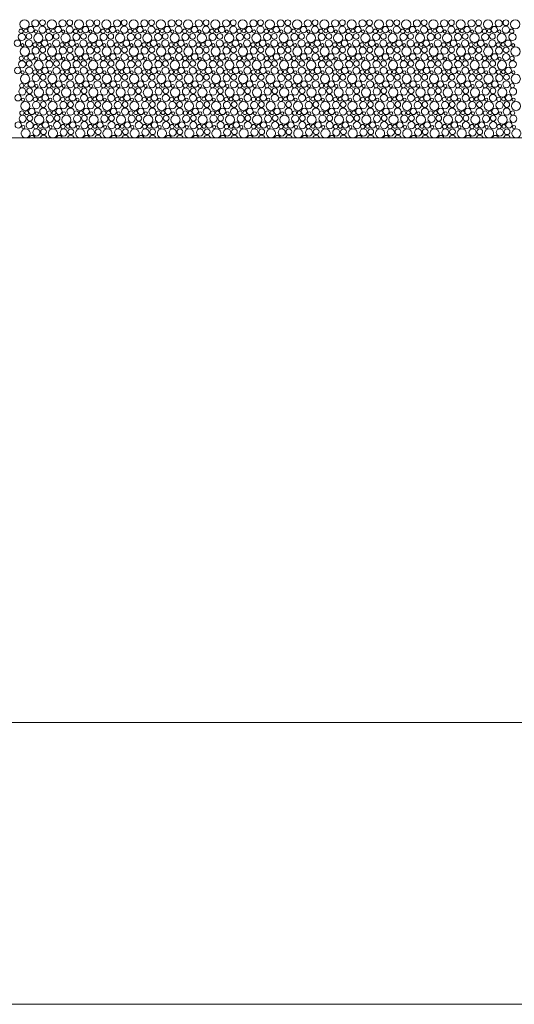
# Model space of a CAD drawing. Header units: millimetres. Extents: x 178516 to 426772, y -178579 to -115871.
# Tile 250 of 256: x 361906 to 365206, y -145708 to -139136. Entities that reach past the tile are written whole.
import ezdxf

# ---------------------------------------------------------------- set-up
doc = ezdxf.new("R2010")
doc.units = ezdxf.units.MM
doc.header["$MEASUREMENT"] = 0
doc.layers.get('0').update_dxf_attribs({"color": 252, "lineweight": 5})
for name, color, linetype, lineweight in [('Nowe_! Tabelka_Nr_pióra__19', 252, 'Continuous', 5), ('Nowe_810-G Ogólne_Nr_pióra__102', 252, 'Continuous', 5), ('Nowe_810-G Ogólne_Nr_pióra__24', 252, 'Continuous', 5), ('Nowe_820-G Rysunki Obrazki_Nr_pióra__7', 252, 'Continuous', 5)]:
    doc.layers.add(name, color=color, linetype=linetype, lineweight=lineweight)

# ---------------------------------------------------------------- blocks, each defined once
blk = doc.blocks.new('podkład 20251118')
at = {"layer": 'Nowe_! Tabelka_Nr_pióra__19', "color": 252, "linetype": 'Continuous', "lineweight": 5}
blk.add_line((339367.4, -145707.7), (381367.4, -145707.7), dxfattribs=at)
at = {"layer": 'Nowe_810-G Ogólne_Nr_pióra__102', "color": 252, "linetype": 'Continuous', "lineweight": 5}
for centre, radius in [((361938.6, -139166.7), 30.6), ((361981.2, -139202.2), 21.3), ((362010.4, -139160.5), 23.9), ((362057.9, -139203.3), 23.7), ((362058.4, -139156.1), 19.2), ((362120.5, -139166.7), 30.6), ((362163, -139202.2), 21.3), ((362192.3, -139160.5), 23.9), ((362239.8, -139203.3), 23.7), ((362240.3, -139156.1), 19.2), ((362302.3, -139166.7), 30.6), ((362344.9, -139202.2), 21.3), ((362374.1, -139160.5), 23.9), ((362421.6, -139203.3), 23.7), ((362422.1, -139156.1), 19.2), ((362484.2, -139166.7), 30.6), ((362526.7, -139202.2), 21.3), ((362556, -139160.5), 23.9), ((362603.5, -139203.3), 23.7), ((362604, -139156.1), 19.2), ((362666.1, -139166.7), 30.6), ((362708.6, -139202.2), 21.3), ((362737.8, -139160.5), 23.9), ((362785.3, -139203.3), 23.7), ((362785.9, -139156.1), 19.2), ((362847.9, -139166.7), 30.6), ((362890.5, -139202.2), 21.3), ((362919.7, -139160.5), 23.9), ((362967.2, -139203.3), 23.7), ((362967.7, -139156.1), 19.2), ((363029.8, -139166.7), 30.6), ((363072.3, -139202.2), 21.3), ((363101.5, -139160.5), 23.9), ((363149, -139203.3), 23.7), ((363149.6, -139156.1), 19.2), ((363211.6, -139166.7), 30.6), ((363254.2, -139202.2), 21.3), ((363283.4, -139160.5), 23.9), ((363330.9, -139203.3), 23.7), ((363331.4, -139156.1), 19.2), ((363393.5, -139166.7), 30.6), ((363436, -139202.2), 21.3), ((363465.2, -139160.5), 23.9), ((363512.8, -139203.3), 23.7), ((363513.3, -139156.1), 19.2), ((363575.3, -139166.7), 30.6), ((363617.9, -139202.2), 21.3), ((363647.1, -139160.5), 23.9), ((363694.6, -139203.3), 23.7), ((363695.1, -139156.1), 19.2), ((363757.2, -139166.7), 30.6), ((363799.7, -139202.2), 21.3), ((363829, -139160.5), 23.9), ((363876.5, -139203.3), 23.7), ((363877, -139156.1), 19.2), ((363939, -139166.7), 30.6), ((363981.6, -139202.2), 21.3), ((364010.8, -139160.5), 23.9), ((364058.3, -139203.3), 23.7), ((364058.8, -139156.1), 19.2), ((364120.9, -139166.7), 30.6), ((364163.4, -139202.2), 21.3), ((364192.7, -139160.5), 23.9), ((364240.2, -139203.3), 23.7), ((364240.7, -139156.1), 19.2), ((364302.7, -139166.7), 30.6), ((364345.3, -139202.2), 21.3), ((364374.5, -139160.5), 23.9), ((364422, -139203.3), 23.7), ((364422.5, -139156.1), 19.2), ((364484.6, -139166.7), 30.6), ((364527.1, -139202.2), 21.3), ((364556.4, -139160.5), 23.9), ((364603.9, -139203.3), 23.7), ((364604.4, -139156.1), 19.2), ((364666.4, -139166.7), 30.6), ((364709, -139202.2), 21.3), ((364738.2, -139160.5), 23.9), ((364785.7, -139203.3), 23.7), ((364786.2, -139156.1), 19.2), ((364848.3, -139166.7), 30.6), ((364890.8, -139202.2), 21.3), ((364920.1, -139160.5), 23.9), ((364967.6, -139203.3), 23.7), ((364968.1, -139156.1), 19.2), ((365030.2, -139166.7), 30.6), ((365072.7, -139202.2), 21.3), ((365101.9, -139160.5), 23.9), ((365149.4, -139203.3), 23.7), ((365149.9, -139156.1), 19.2), ((365212, -139166.7), 30.6), ((361920.4, -139251.5), 23.9), ((361915.6, -139212.8), 14.3), ((361947.5, -139211), 12.5), ((361968.4, -139247.1), 19.2), ((362030.5, -139257.7), 30.6), ((362014.9, -139214.9), 10.3), ((362102.3, -139251.5), 23.9), ((362097.4, -139212.8), 14.3), ((362129.4, -139211), 12.5), ((362150.3, -139247.1), 19.2), ((362212.3, -139257.7), 30.6), ((362196.7, -139214.9), 10.3), ((362284.1, -139251.5), 23.9), ((362279.3, -139212.8), 14.3), ((362311.2, -139211), 12.5), ((362332.1, -139247.1), 19.2), ((362394.2, -139257.7), 30.6), ((362378.6, -139214.9), 10.3), ((362466, -139251.5), 23.9), ((362461.1, -139212.8), 14.3), ((362493.1, -139211), 12.5), ((362514, -139247.1), 19.2), ((362576.1, -139257.7), 30.6), ((362560.4, -139214.9), 10.3), ((362647.8, -139251.5), 23.9), ((362643, -139212.8), 14.3), ((362674.9, -139211), 12.5), ((362695.9, -139247.1), 19.2), ((362757.9, -139257.7), 30.6), ((362742.3, -139214.9), 10.3), ((362829.7, -139251.5), 23.9), ((362824.9, -139212.8), 14.3), ((362856.8, -139211), 12.5), ((362877.7, -139247.1), 19.2), ((362939.8, -139257.7), 30.6), ((362924.1, -139214.9), 10.3), ((363011.5, -139251.5), 23.9), ((363006.7, -139212.8), 14.3), ((363038.6, -139211), 12.5), ((363059.6, -139247.1), 19.2), ((363121.6, -139257.7), 30.6), ((363106, -139214.9), 10.3), ((363193.4, -139251.5), 23.9), ((363188.6, -139212.8), 14.3), ((363220.5, -139211), 12.5), ((363241.4, -139247.1), 19.2), ((363303.5, -139257.7), 30.6), ((363287.9, -139214.9), 10.3), ((363375.2, -139251.5), 23.9), ((363370.4, -139212.8), 14.3), ((363402.3, -139211), 12.5), ((363423.3, -139247.1), 19.2), ((363485.3, -139257.7), 30.6), ((363469.7, -139214.9), 10.3), ((363557.1, -139251.5), 23.9), ((363552.3, -139212.8), 14.3), ((363584.2, -139211), 12.5), ((363605.1, -139247.1), 19.2), ((363667.2, -139257.7), 30.6), ((363651.6, -139214.9), 10.3), ((363739, -139251.5), 23.9), ((363734.1, -139212.8), 14.3), ((363766, -139211), 12.5), ((363787, -139247.1), 19.2), ((363849, -139257.7), 30.6), ((363833.4, -139214.9), 10.3), ((363920.8, -139251.5), 23.9), ((363916, -139212.8), 14.3), ((363947.9, -139211), 12.5), ((363968.8, -139247.1), 19.2), ((364030.9, -139257.7), 30.6), ((364015.3, -139214.9), 10.3), ((364102.7, -139251.5), 23.9), ((364097.8, -139212.8), 14.3), ((364129.7, -139211), 12.5), ((364150.7, -139247.1), 19.2), ((364212.7, -139257.7), 30.6), ((364197.1, -139214.9), 10.3), ((364284.5, -139251.5), 23.9), ((364279.7, -139212.8), 14.3), ((364311.6, -139211), 12.5), ((364332.5, -139247.1), 19.2), ((364394.6, -139257.7), 30.6), ((364379, -139214.9), 10.3), ((364466.4, -139251.5), 23.9), ((364461.5, -139212.8), 14.3), ((364493.5, -139211), 12.5), ((364514.4, -139247.1), 19.2), ((364576.4, -139257.7), 30.6), ((364560.8, -139214.9), 10.3), ((364648.2, -139251.5), 23.9), ((364643.4, -139212.8), 14.3), ((364675.3, -139211), 12.5), ((364696.2, -139247.1), 19.2), ((364758.3, -139257.7), 30.6), ((364742.7, -139214.9), 10.3), ((364830.1, -139251.5), 23.9), ((364825.2, -139212.8), 14.3), ((364857.2, -139211), 12.5), ((364878.1, -139247.1), 19.2), ((364940.2, -139257.7), 30.6), ((364924.5, -139214.9), 10.3), ((365011.9, -139251.5), 23.9), ((365007.1, -139212.8), 14.3), ((365039, -139211), 12.5), ((365059.9, -139247.1), 19.2), ((365122, -139257.7), 30.6), ((365106.4, -139214.9), 10.3), ((365193.8, -139251.5), 23.9), ((365189, -139212.8), 14.3), ((361891.2, -139293.2), 21.3), ((361924.9, -139305.9), 10.3), ((361967.9, -139294.3), 23.7), ((362007.4, -139303.8), 14.3), ((362039.4, -139302), 12.5), ((362073, -139293.2), 21.3), ((362106.7, -139305.9), 10.3), ((362149.8, -139294.3), 23.7), ((362189.3, -139303.8), 14.3), ((362221.2, -139302), 12.5), ((362254.9, -139293.2), 21.3), ((362288.6, -139305.9), 10.3), ((362331.6, -139294.3), 23.7), ((362371.1, -139303.8), 14.3), ((362403.1, -139302), 12.5), ((362436.7, -139293.2), 21.3), ((362470.4, -139305.9), 10.3), ((362513.5, -139294.3), 23.7), ((362553, -139303.8), 14.3), ((362584.9, -139302), 12.5), ((362618.6, -139293.2), 21.3), ((362652.3, -139305.9), 10.3), ((362695.3, -139294.3), 23.7), ((362734.9, -139303.8), 14.3), ((362766.8, -139302), 12.5), ((362800.5, -139293.2), 21.3), ((362834.1, -139305.9), 10.3), ((362877.2, -139294.3), 23.7), ((362916.7, -139303.8), 14.3), ((362948.6, -139302), 12.5), ((362982.3, -139293.2), 21.3), ((363016, -139305.9), 10.3), ((363059, -139294.3), 23.7), ((363098.6, -139303.8), 14.3), ((363130.5, -139302), 12.5), ((363164.2, -139293.2), 21.3), ((363197.9, -139305.9), 10.3), ((363240.9, -139294.3), 23.7), ((363280.4, -139303.8), 14.3), ((363312.3, -139302), 12.5), ((363346, -139293.2), 21.3), ((363379.7, -139305.9), 10.3), ((363422.8, -139294.3), 23.7), ((363462.3, -139303.8), 14.3), ((363494.2, -139302), 12.5), ((363527.9, -139293.2), 21.3), ((363561.6, -139305.9), 10.3), ((363604.6, -139294.3), 23.7), ((363644.1, -139303.8), 14.3), ((363676, -139302), 12.5), ((363709.7, -139293.2), 21.3), ((363743.4, -139305.9), 10.3), ((363786.5, -139294.3), 23.7), ((363826, -139303.8), 14.3), ((363857.9, -139302), 12.5), ((363891.6, -139293.2), 21.3), ((363925.3, -139305.9), 10.3), ((363968.3, -139294.3), 23.7), ((364007.8, -139303.8), 14.3), ((364039.7, -139302), 12.5), ((364073.4, -139293.2), 21.3), ((364107.1, -139305.9), 10.3), ((364150.2, -139294.3), 23.7), ((364189.7, -139303.8), 14.3), ((364221.6, -139302), 12.5), ((364255.3, -139293.2), 21.3), ((364289, -139305.9), 10.3), ((364332, -139294.3), 23.7), ((364371.5, -139303.8), 14.3), ((364403.5, -139302), 12.5), ((364437.1, -139293.2), 21.3), ((364470.8, -139305.9), 10.3), ((364513.9, -139294.3), 23.7), ((364553.4, -139303.8), 14.3), ((364585.3, -139302), 12.5), ((364619, -139293.2), 21.3), ((364652.7, -139305.9), 10.3), ((364695.7, -139294.3), 23.7), ((364735.2, -139303.8), 14.3), ((364767.2, -139302), 12.5), ((364800.8, -139293.2), 21.3), ((364834.5, -139305.9), 10.3), ((364877.6, -139294.3), 23.7), ((364917.1, -139303.8), 14.3), ((364949, -139302), 12.5), ((364982.7, -139293.2), 21.3), ((365016.4, -139305.9), 10.3), ((365059.4, -139294.3), 23.7), ((365099, -139303.8), 14.3), ((365130.9, -139302), 12.5), ((365164.6, -139293.2), 21.3), ((365198.2, -139305.9), 10.3), ((361917.4, -139394.8), 14.3), ((361940.5, -139348.7), 30.6), ((361949.4, -139393), 12.5), ((361983, -139384.2), 21.3), ((362012.3, -139342.5), 23.9), ((362059.8, -139385.2), 23.7), ((362060.3, -139338.1), 19.2), ((362099.3, -139394.8), 14.3), ((362122.3, -139348.7), 30.6), ((362131.2, -139393), 12.5), ((362164.9, -139384.2), 21.3), ((362194.1, -139342.5), 23.9), ((362241.6, -139385.2), 23.7), ((362242.1, -139338.1), 19.2), ((362281.1, -139394.8), 14.3), ((362304.2, -139348.7), 30.6), ((362313.1, -139393), 12.5), ((362346.7, -139384.2), 21.3), ((362376, -139342.5), 23.9), ((362423.5, -139385.2), 23.7), ((362424, -139338.1), 19.2), ((362463, -139394.8), 14.3), ((362486.1, -139348.7), 30.6), ((362494.9, -139393), 12.5), ((362528.6, -139384.2), 21.3), ((362557.8, -139342.5), 23.9), ((362605.3, -139385.2), 23.7), ((362605.9, -139338.1), 19.2), ((362644.9, -139394.8), 14.3), ((362667.9, -139348.7), 30.6), ((362676.8, -139393), 12.5), ((362710.5, -139384.2), 21.3), ((362739.7, -139342.5), 23.9), ((362787.2, -139385.2), 23.7), ((362787.7, -139338.1), 19.2), ((362826.7, -139394.8), 14.3), ((362849.8, -139348.7), 30.6), ((362858.6, -139393), 12.5), ((362892.3, -139384.2), 21.3), ((362921.5, -139342.5), 23.9), ((362969, -139385.2), 23.7), ((362969.6, -139338.1), 19.2), ((363008.6, -139394.8), 14.3), ((363031.6, -139348.7), 30.6), ((363040.5, -139393), 12.5), ((363074.2, -139384.2), 21.3), ((363103.4, -139342.5), 23.9), ((363150.9, -139385.2), 23.7), ((363151.4, -139338.1), 19.2), ((363190.4, -139394.8), 14.3), ((363213.5, -139348.7), 30.6), ((363222.3, -139393), 12.5), ((363256, -139384.2), 21.3), ((363285.2, -139342.5), 23.9), ((363332.8, -139385.2), 23.7), ((363333.3, -139338.1), 19.2), ((363372.3, -139394.8), 14.3), ((363395.3, -139348.7), 30.6), ((363404.2, -139393), 12.5), ((363437.9, -139384.2), 21.3), ((363467.1, -139342.5), 23.9), ((363514.6, -139385.2), 23.7), ((363515.1, -139338.1), 19.2), ((363554.1, -139394.8), 14.3), ((363577.2, -139348.7), 30.6), ((363586, -139393), 12.5), ((363619.7, -139384.2), 21.3), ((363649, -139342.5), 23.9), ((363696.5, -139385.2), 23.7), ((363697, -139338.1), 19.2), ((363736, -139394.8), 14.3), ((363759, -139348.7), 30.6), ((363767.9, -139393), 12.5), ((363801.6, -139384.2), 21.3), ((363830.8, -139342.5), 23.9), ((363878.3, -139385.2), 23.7), ((363878.8, -139338.1), 19.2), ((363917.8, -139394.8), 14.3), ((363940.9, -139348.7), 30.6), ((363949.7, -139393), 12.5), ((363983.4, -139384.2), 21.3), ((364012.7, -139342.5), 23.9), ((364060.2, -139385.2), 23.7), ((364060.7, -139338.1), 19.2), ((364099.7, -139394.8), 14.3), ((364122.7, -139348.7), 30.6), ((364131.6, -139393), 12.5), ((364165.3, -139384.2), 21.3), ((364194.5, -139342.5), 23.9), ((364242, -139385.2), 23.7), ((364242.5, -139338.1), 19.2), ((364281.5, -139394.8), 14.3), ((364304.6, -139348.7), 30.6), ((364313.5, -139393), 12.5), ((364347.1, -139384.2), 21.3), ((364376.4, -139342.5), 23.9), ((364423.9, -139385.2), 23.7), ((364424.4, -139338.1), 19.2), ((364463.4, -139394.8), 14.3), ((364486.4, -139348.7), 30.6), ((364495.3, -139393), 12.5), ((364529, -139384.2), 21.3), ((364558.2, -139342.5), 23.9), ((364605.7, -139385.2), 23.7), ((364606.2, -139338.1), 19.2), ((364645.2, -139394.8), 14.3), ((364668.3, -139348.7), 30.6), ((364677.2, -139393), 12.5), ((364710.8, -139384.2), 21.3), ((364740.1, -139342.5), 23.9), ((364787.6, -139385.2), 23.7), ((364788.1, -139338.1), 19.2), ((364827.1, -139394.8), 14.3), ((364850.2, -139348.7), 30.6), ((364859, -139393), 12.5), ((364892.7, -139384.2), 21.3), ((364921.9, -139342.5), 23.9), ((364969.4, -139385.2), 23.7), ((364969.9, -139338.1), 19.2), ((365009, -139394.8), 14.3), ((365032, -139348.7), 30.6), ((365040.9, -139393), 12.5), ((365074.6, -139384.2), 21.3), ((365103.8, -139342.5), 23.9), ((365151.3, -139385.2), 23.7), ((365151.8, -139338.1), 19.2), ((365190.8, -139394.8), 14.3), ((365213.9, -139348.7), 30.6), ((361922.3, -139433.5), 23.9), ((361970.3, -139429.1), 19.2), ((362032.3, -139439.7), 30.6), ((362016.7, -139396.9), 10.3), ((362104.1, -139433.5), 23.9), ((362152.1, -139429.1), 19.2), ((362214.2, -139439.7), 30.6), ((362198.6, -139396.9), 10.3), ((362286, -139433.5), 23.9), ((362334, -139429.1), 19.2), ((362396.1, -139439.7), 30.6), ((362380.4, -139396.9), 10.3), ((362467.8, -139433.5), 23.9), ((362515.9, -139429.1), 19.2), ((362577.9, -139439.7), 30.6), ((362562.3, -139396.9), 10.3), ((362649.7, -139433.5), 23.9), ((362697.7, -139429.1), 19.2), ((362759.8, -139439.7), 30.6), ((362744.1, -139396.9), 10.3), ((362831.5, -139433.5), 23.9), ((362879.6, -139429.1), 19.2), ((362941.6, -139439.7), 30.6), ((362926, -139396.9), 10.3), ((363013.4, -139433.5), 23.9), ((363061.4, -139429.1), 19.2), ((363123.5, -139439.7), 30.6), ((363107.9, -139396.9), 10.3), ((363195.2, -139433.5), 23.9), ((363243.3, -139429.1), 19.2), ((363305.3, -139439.7), 30.6), ((363289.7, -139396.9), 10.3), ((363377.1, -139433.5), 23.9), ((363425.1, -139429.1), 19.2), ((363487.2, -139439.7), 30.6), ((363471.6, -139396.9), 10.3), ((363559, -139433.5), 23.9), ((363607, -139429.1), 19.2), ((363669, -139439.7), 30.6), ((363653.4, -139396.9), 10.3), ((363740.8, -139433.5), 23.9), ((363788.8, -139429.1), 19.2), ((363850.9, -139439.7), 30.6), ((363835.3, -139396.9), 10.3), ((363922.7, -139433.5), 23.9), ((363970.7, -139429.1), 19.2), ((364032.7, -139439.7), 30.6), ((364017.1, -139396.9), 10.3), ((364104.5, -139433.5), 23.9), ((364152.5, -139429.1), 19.2), ((364214.6, -139439.7), 30.6), ((364199, -139396.9), 10.3), ((364286.4, -139433.5), 23.9), ((364334.4, -139429.1), 19.2), ((364396.4, -139439.7), 30.6), ((364380.8, -139396.9), 10.3), ((364468.2, -139433.5), 23.9), ((364516.2, -139429.1), 19.2), ((364578.3, -139439.7), 30.6), ((364562.7, -139396.9), 10.3), ((364650.1, -139433.5), 23.9), ((364698.1, -139429.1), 19.2), ((364760.2, -139439.7), 30.6), ((364744.5, -139396.9), 10.3), ((364831.9, -139433.5), 23.9), ((364879.9, -139429.1), 19.2), ((364942, -139439.7), 30.6), ((364926.4, -139396.9), 10.3), ((365013.8, -139433.5), 23.9), ((365061.8, -139429.1), 19.2), ((365123.9, -139439.7), 30.6), ((365108.2, -139396.9), 10.3), ((365195.6, -139433.5), 23.9), ((361893, -139475.2), 21.3), ((361942.3, -139530.7), 30.6), ((361926.7, -139487.9), 10.3), ((361969.8, -139476.2), 23.7), ((362014.1, -139524.5), 23.9), ((362009.3, -139485.8), 14.3), ((362041.2, -139484), 12.5), ((362062.1, -139520.1), 19.2), ((362074.9, -139475.2), 21.3), ((362124.2, -139530.7), 30.6), ((362108.6, -139487.9), 10.3), ((362151.6, -139476.2), 23.7), ((362196, -139524.5), 23.9), ((362191.1, -139485.8), 14.3), ((362223.1, -139484), 12.5), ((362244, -139520.1), 19.2), ((362256.7, -139475.2), 21.3), ((362306.1, -139530.7), 30.6), ((362290.4, -139487.9), 10.3), ((362333.5, -139476.2), 23.7), ((362377.8, -139524.5), 23.9), ((362373, -139485.8), 14.3), ((362404.9, -139484), 12.5), ((362425.9, -139520.1), 19.2), ((362438.6, -139475.2), 21.3), ((362487.9, -139530.7), 30.6), ((362472.3, -139487.9), 10.3), ((362515.3, -139476.2), 23.7), ((362559.7, -139524.5), 23.9), ((362554.9, -139485.8), 14.3), ((362586.8, -139484), 12.5), ((362607.7, -139520.1), 19.2), ((362620.5, -139475.2), 21.3), ((362669.8, -139530.7), 30.6), ((362654.1, -139487.9), 10.3), ((362697.2, -139476.2), 23.7), ((362741.5, -139524.5), 23.9), ((362736.7, -139485.8), 14.3), ((362768.6, -139484), 12.5), ((362789.6, -139520.1), 19.2), ((362802.3, -139475.2), 21.3), ((362851.6, -139530.7), 30.6), ((362836, -139487.9), 10.3), ((362879, -139476.2), 23.7), ((362923.4, -139524.5), 23.9), ((362918.6, -139485.8), 14.3), ((362950.5, -139484), 12.5), ((362971.4, -139520.1), 19.2), ((362984.2, -139475.2), 21.3), ((363033.5, -139530.7), 30.6), ((363017.9, -139487.9), 10.3), ((363060.9, -139476.2), 23.7), ((363105.2, -139524.5), 23.9), ((363100.4, -139485.8), 14.3), ((363132.3, -139484), 12.5), ((363153.3, -139520.1), 19.2), ((363166, -139475.2), 21.3), ((363215.3, -139530.7), 30.6), ((363199.7, -139487.9), 10.3), ((363242.8, -139476.2), 23.7), ((363287.1, -139524.5), 23.9), ((363282.3, -139485.8), 14.3), ((363314.2, -139484), 12.5), ((363335.1, -139520.1), 19.2), ((363347.9, -139475.2), 21.3), ((363397.2, -139530.7), 30.6), ((363381.6, -139487.9), 10.3), ((363424.6, -139476.2), 23.7), ((363469, -139524.5), 23.9), ((363464.1, -139485.8), 14.3), ((363496, -139484), 12.5), ((363517, -139520.1), 19.2), ((363529.7, -139475.2), 21.3), ((363579, -139530.7), 30.6), ((363563.4, -139487.9), 10.3), ((363606.5, -139476.2), 23.7), ((363650.8, -139524.5), 23.9), ((363646, -139485.8), 14.3), ((363677.9, -139484), 12.5), ((363698.8, -139520.1), 19.2), ((363711.6, -139475.2), 21.3), ((363760.9, -139530.7), 30.6), ((363745.3, -139487.9), 10.3), ((363788.3, -139476.2), 23.7), ((363832.7, -139524.5), 23.9), ((363827.8, -139485.8), 14.3), ((363859.7, -139484), 12.5), ((363880.7, -139520.1), 19.2), ((363893.4, -139475.2), 21.3), ((363942.7, -139530.7), 30.6), ((363927.1, -139487.9), 10.3), ((363970.2, -139476.2), 23.7), ((364014.5, -139524.5), 23.9), ((364009.7, -139485.8), 14.3), ((364041.6, -139484), 12.5), ((364062.5, -139520.1), 19.2), ((364075.3, -139475.2), 21.3), ((364124.6, -139530.7), 30.6), ((364109, -139487.9), 10.3), ((364152, -139476.2), 23.7), ((364196.4, -139524.5), 23.9), ((364191.5, -139485.8), 14.3), ((364223.5, -139484), 12.5), ((364244.4, -139520.1), 19.2), ((364257.1, -139475.2), 21.3), ((364306.4, -139530.7), 30.6), ((364290.8, -139487.9), 10.3), ((364333.9, -139476.2), 23.7), ((364378.2, -139524.5), 23.9), ((364373.4, -139485.8), 14.3), ((364405.3, -139484), 12.5), ((364426.2, -139520.1), 19.2), ((364439, -139475.2), 21.3), ((364488.3, -139530.7), 30.6), ((364472.7, -139487.9), 10.3), ((364515.7, -139476.2), 23.7), ((364560.1, -139524.5), 23.9), ((364555.2, -139485.8), 14.3), ((364587.2, -139484), 12.5), ((364608.1, -139520.1), 19.2), ((364620.8, -139475.2), 21.3), ((364670.2, -139530.7), 30.6), ((364654.5, -139487.9), 10.3), ((364697.6, -139476.2), 23.7), ((364741.9, -139524.5), 23.9), ((364737.1, -139485.8), 14.3), ((364769, -139484), 12.5), ((364789.9, -139520.1), 19.2), ((364802.7, -139475.2), 21.3), ((364852, -139530.7), 30.6), ((364836.4, -139487.9), 10.3), ((364879.4, -139476.2), 23.7), ((364923.8, -139524.5), 23.9), ((364919, -139485.8), 14.3), ((364950.9, -139484), 12.5), ((364971.8, -139520.1), 19.2), ((364984.6, -139475.2), 21.3), ((365033.9, -139530.7), 30.6), ((365018.2, -139487.9), 10.3), ((365061.3, -139476.2), 23.7), ((365105.6, -139524.5), 23.9), ((365100.8, -139485.8), 14.3), ((365132.7, -139484), 12.5), ((365153.7, -139520.1), 19.2), ((365166.4, -139475.2), 21.3), ((365215.7, -139530.7), 30.6), ((365200.1, -139487.9), 10.3), ((361919.3, -139576.8), 14.3), ((361951.2, -139575), 12.5), ((361984.9, -139566.2), 21.3), ((362018.6, -139578.9), 10.3), ((362061.6, -139567.2), 23.7), ((362101.1, -139576.8), 14.3), ((362133.1, -139575), 12.5), ((362166.7, -139566.2), 21.3), ((362200.4, -139578.9), 10.3), ((362243.5, -139567.2), 23.7), ((362283, -139576.8), 14.3), ((362314.9, -139575), 12.5), ((362348.6, -139566.2), 21.3), ((362382.3, -139578.9), 10.3), ((362425.3, -139567.2), 23.7), ((362464.9, -139576.8), 14.3), ((362496.8, -139575), 12.5), ((362530.5, -139566.2), 21.3), ((362564.1, -139578.9), 10.3), ((362607.2, -139567.2), 23.7), ((362646.7, -139576.8), 14.3), ((362678.6, -139575), 12.5), ((362712.3, -139566.2), 21.3), ((362746, -139578.9), 10.3), ((362789, -139567.2), 23.7), ((362828.6, -139576.8), 14.3), ((362860.5, -139575), 12.5), ((362894.2, -139566.2), 21.3), ((362927.9, -139578.9), 10.3), ((362970.9, -139567.2), 23.7), ((363010.4, -139576.8), 14.3), ((363042.3, -139575), 12.5), ((363076, -139566.2), 21.3), ((363109.7, -139578.9), 10.3), ((363152.8, -139567.2), 23.7), ((363192.3, -139576.8), 14.3), ((363224.2, -139575), 12.5), ((363257.9, -139566.2), 21.3), ((363291.6, -139578.9), 10.3), ((363334.6, -139567.2), 23.7), ((363374.1, -139576.8), 14.3), ((363406, -139575), 12.5), ((363439.7, -139566.2), 21.3), ((363473.4, -139578.9), 10.3), ((363516.5, -139567.2), 23.7), ((363556, -139576.8), 14.3), ((363587.9, -139575), 12.5), ((363621.6, -139566.2), 21.3), ((363655.3, -139578.9), 10.3), ((363698.3, -139567.2), 23.7), ((363737.8, -139576.8), 14.3), ((363769.7, -139575), 12.5), ((363803.4, -139566.2), 21.3), ((363837.1, -139578.9), 10.3), ((363880.2, -139567.2), 23.7), ((363919.7, -139576.8), 14.3), ((363951.6, -139575), 12.5), ((363985.3, -139566.2), 21.3), ((364019, -139578.9), 10.3), ((364062, -139567.2), 23.7), ((364101.5, -139576.8), 14.3), ((364133.5, -139575), 12.5), ((364167.1, -139566.2), 21.3), ((364200.8, -139578.9), 10.3), ((364243.9, -139567.2), 23.7), ((364283.4, -139576.8), 14.3), ((364315.3, -139575), 12.5), ((364349, -139566.2), 21.3), ((364382.7, -139578.9), 10.3), ((364425.7, -139567.2), 23.7), ((364465.2, -139576.8), 14.3), ((364497.2, -139575), 12.5), ((364530.8, -139566.2), 21.3), ((364564.5, -139578.9), 10.3), ((364607.6, -139567.2), 23.7), ((364647.1, -139576.8), 14.3), ((364679, -139575), 12.5), ((364712.7, -139566.2), 21.3), ((364746.4, -139578.9), 10.3), ((364789.4, -139567.2), 23.7), ((364829, -139576.8), 14.3), ((364860.9, -139575), 12.5), ((364894.6, -139566.2), 21.3), ((364928.2, -139578.9), 10.3), ((364971.3, -139567.2), 23.7), ((365010.8, -139576.8), 14.3), ((365042.7, -139575), 12.5), ((365076.4, -139566.2), 21.3), ((365110.1, -139578.9), 10.3), ((365153.1, -139567.2), 23.7), ((365192.7, -139576.8), 14.3), ((361894.9, -139657.2), 21.3), ((361924.1, -139615.5), 23.9), ((361971.6, -139658.2), 23.7), ((361972.1, -139611.1), 19.2), ((362034.2, -139621.7), 30.6), ((362076.7, -139657.2), 21.3), ((362106, -139615.5), 23.9), ((362153.5, -139658.2), 23.7), ((362154, -139611.1), 19.2), ((362216.1, -139621.7), 30.6), ((362258.6, -139657.2), 21.3), ((362287.8, -139615.5), 23.9), ((362335.3, -139658.2), 23.7), ((362335.9, -139611.1), 19.2), ((362397.9, -139621.7), 30.6), ((362440.5, -139657.2), 21.3), ((362469.7, -139615.5), 23.9), ((362517.2, -139658.2), 23.7), ((362517.7, -139611.1), 19.2), ((362579.8, -139621.7), 30.6), ((362622.3, -139657.2), 21.3), ((362651.5, -139615.5), 23.9), ((362699, -139658.2), 23.7), ((362699.6, -139611.1), 19.2), ((362761.6, -139621.7), 30.6), ((362804.2, -139657.2), 21.3), ((362833.4, -139615.5), 23.9), ((362880.9, -139658.2), 23.7), ((362881.4, -139611.1), 19.2), ((362943.5, -139621.7), 30.6), ((362986, -139657.2), 21.3), ((363015.2, -139615.5), 23.9), ((363062.8, -139658.2), 23.7), ((363063.3, -139611.1), 19.2), ((363125.3, -139621.7), 30.6), ((363167.9, -139657.2), 21.3), ((363197.1, -139615.5), 23.9), ((363244.6, -139658.2), 23.7), ((363245.1, -139611.1), 19.2), ((363307.2, -139621.7), 30.6), ((363349.7, -139657.2), 21.3), ((363379, -139615.5), 23.9), ((363426.5, -139658.2), 23.7), ((363427, -139611.1), 19.2), ((363489, -139621.7), 30.6), ((363531.6, -139657.2), 21.3), ((363560.8, -139615.5), 23.9), ((363608.3, -139658.2), 23.7), ((363608.8, -139611.1), 19.2), ((363670.9, -139621.7), 30.6), ((363713.4, -139657.2), 21.3), ((363742.7, -139615.5), 23.9), ((363790.2, -139658.2), 23.7), ((363790.7, -139611.1), 19.2), ((363852.7, -139621.7), 30.6), ((363895.3, -139657.2), 21.3), ((363924.5, -139615.5), 23.9), ((363972, -139658.2), 23.7), ((363972.5, -139611.1), 19.2), ((364034.6, -139621.7), 30.6), ((364077.1, -139657.2), 21.3), ((364106.4, -139615.5), 23.9), ((364153.9, -139658.2), 23.7), ((364154.4, -139611.1), 19.2), ((364216.4, -139621.7), 30.6), ((364259, -139657.2), 21.3), ((364288.2, -139615.5), 23.9), ((364335.7, -139658.2), 23.7), ((364336.2, -139611.1), 19.2), ((364398.3, -139621.7), 30.6), ((364440.8, -139657.2), 21.3), ((364470.1, -139615.5), 23.9), ((364517.6, -139658.2), 23.7), ((364518.1, -139611.1), 19.2), ((364580.2, -139621.7), 30.6), ((364622.7, -139657.2), 21.3), ((364651.9, -139615.5), 23.9), ((364699.4, -139658.2), 23.7), ((364699.9, -139611.1), 19.2), ((364762, -139621.7), 30.6), ((364804.6, -139657.2), 21.3), ((364833.8, -139615.5), 23.9), ((364881.3, -139658.2), 23.7), ((364881.8, -139611.1), 19.2), ((364943.9, -139621.7), 30.6), ((364986.4, -139657.2), 21.3), ((365015.6, -139615.5), 23.9), ((365063.1, -139658.2), 23.7), ((365063.7, -139611.1), 19.2), ((365125.7, -139621.7), 30.6), ((365168.3, -139657.2), 21.3), ((365197.5, -139615.5), 23.9), ((361944.2, -139712.7), 30.6), ((361928.6, -139669.9), 10.3), ((362016, -139706.5), 23.9), ((362011.1, -139667.8), 14.3), ((362043.1, -139666), 12.5), ((362064, -139702.1), 19.2), ((362126.1, -139712.7), 30.6), ((362110.4, -139669.9), 10.3), ((362197.8, -139706.5), 23.9), ((362193, -139667.8), 14.3), ((362224.9, -139666), 12.5), ((362245.9, -139702.1), 19.2), ((362307.9, -139712.7), 30.6), ((362292.3, -139669.9), 10.3), ((362379.7, -139706.5), 23.9), ((362374.9, -139667.8), 14.3), ((362406.8, -139666), 12.5), ((362427.7, -139702.1), 19.2), ((362489.8, -139712.7), 30.6), ((362474.1, -139669.9), 10.3), ((362561.5, -139706.5), 23.9), ((362556.7, -139667.8), 14.3), ((362588.6, -139666), 12.5), ((362609.6, -139702.1), 19.2), ((362671.6, -139712.7), 30.6), ((362656, -139669.9), 10.3), ((362743.4, -139706.5), 23.9), ((362738.6, -139667.8), 14.3), ((362770.5, -139666), 12.5), ((362791.4, -139702.1), 19.2), ((362853.5, -139712.7), 30.6), ((362837.9, -139669.9), 10.3), ((362925.2, -139706.5), 23.9), ((362920.4, -139667.8), 14.3), ((362952.3, -139666), 12.5), ((362973.3, -139702.1), 19.2), ((363035.3, -139712.7), 30.6), ((363019.7, -139669.9), 10.3), ((363107.1, -139706.5), 23.9), ((363102.3, -139667.8), 14.3), ((363134.2, -139666), 12.5), ((363155.1, -139702.1), 19.2), ((363217.2, -139712.7), 30.6), ((363201.6, -139669.9), 10.3), ((363289, -139706.5), 23.9), ((363284.1, -139667.8), 14.3), ((363316, -139666), 12.5), ((363337, -139702.1), 19.2), ((363399, -139712.7), 30.6), ((363383.4, -139669.9), 10.3), ((363470.8, -139706.5), 23.9), ((363466, -139667.8), 14.3), ((363497.9, -139666), 12.5), ((363518.8, -139702.1), 19.2), ((363580.9, -139712.7), 30.6), ((363565.3, -139669.9), 10.3), ((363652.7, -139706.5), 23.9), ((363647.8, -139667.8), 14.3), ((363679.7, -139666), 12.5), ((363700.7, -139702.1), 19.2), ((363762.7, -139712.7), 30.6), ((363747.1, -139669.9), 10.3), ((363834.5, -139706.5), 23.9), ((363829.7, -139667.8), 14.3), ((363861.6, -139666), 12.5), ((363882.5, -139702.1), 19.2), ((363944.6, -139712.7), 30.6), ((363929, -139669.9), 10.3), ((364016.4, -139706.5), 23.9), ((364011.5, -139667.8), 14.3), ((364043.5, -139666), 12.5), ((364064.4, -139702.1), 19.2), ((364126.4, -139712.7), 30.6), ((364110.8, -139669.9), 10.3), ((364198.2, -139706.5), 23.9), ((364193.4, -139667.8), 14.3), ((364225.3, -139666), 12.5), ((364246.2, -139702.1), 19.2), ((364308.3, -139712.7), 30.6), ((364292.7, -139669.9), 10.3), ((364380.1, -139706.5), 23.9), ((364375.2, -139667.8), 14.3), ((364407.2, -139666), 12.5), ((364428.1, -139702.1), 19.2), ((364490.2, -139712.7), 30.6), ((364474.5, -139669.9), 10.3), ((364561.9, -139706.5), 23.9), ((364557.1, -139667.8), 14.3), ((364589, -139666), 12.5), ((364609.9, -139702.1), 19.2), ((364672, -139712.7), 30.6), ((364656.4, -139669.9), 10.3), ((364743.8, -139706.5), 23.9), ((364739, -139667.8), 14.3), ((364770.9, -139666), 12.5), ((364791.8, -139702.1), 19.2), ((364853.9, -139712.7), 30.6), ((364838.2, -139669.9), 10.3), ((364925.6, -139706.5), 23.9), ((364920.8, -139667.8), 14.3), ((364952.7, -139666), 12.5), ((364973.7, -139702.1), 19.2), ((365035.7, -139712.7), 30.6), ((365020.1, -139669.9), 10.3), ((365107.5, -139706.5), 23.9), ((365102.7, -139667.8), 14.3), ((365134.6, -139666), 12.5), ((365155.5, -139702.1), 19.2), ((365217.6, -139712.7), 30.6), ((365201.9, -139669.9), 10.3), ((361926, -139797.5), 23.9), ((361921.1, -139758.8), 14.3), ((361953.1, -139757), 12.5), ((361974, -139793.1), 19.2), ((361986.7, -139748.2), 21.3), ((362036.1, -139803.7), 30.6), ((362020.4, -139760.9), 10.3), ((362063.5, -139749.2), 23.7), ((362107.8, -139797.5), 23.9), ((362103, -139758.8), 14.3), ((362134.9, -139757), 12.5), ((362155.9, -139793.1), 19.2), ((362168.6, -139748.2), 21.3), ((362217.9, -139803.7), 30.6), ((362202.3, -139760.9), 10.3), ((362245.3, -139749.2), 23.7), ((362289.7, -139797.5), 23.9), ((362284.9, -139758.8), 14.3), ((362316.8, -139757), 12.5), ((362337.7, -139793.1), 19.2), ((362350.5, -139748.2), 21.3), ((362399.8, -139803.7), 30.6), ((362384.1, -139760.9), 10.3), ((362427.2, -139749.2), 23.7), ((362471.5, -139797.5), 23.9), ((362466.7, -139758.8), 14.3), ((362498.6, -139757), 12.5), ((362519.6, -139793.1), 19.2), ((362532.3, -139748.2), 21.3), ((362581.6, -139803.7), 30.6), ((362566, -139760.9), 10.3), ((362609, -139749.2), 23.7), ((362653.4, -139797.5), 23.9), ((362648.6, -139758.8), 14.3), ((362680.5, -139757), 12.5), ((362701.4, -139793.1), 19.2), ((362714.2, -139748.2), 21.3), ((362763.5, -139803.7), 30.6), ((362747.9, -139760.9), 10.3), ((362790.9, -139749.2), 23.7), ((362835.2, -139797.5), 23.9), ((362830.4, -139758.8), 14.3), ((362862.3, -139757), 12.5), ((362883.3, -139793.1), 19.2), ((362896, -139748.2), 21.3), ((362945.3, -139803.7), 30.6), ((362929.7, -139760.9), 10.3), ((362972.8, -139749.2), 23.7), ((363017.1, -139797.5), 23.9), ((363012.3, -139758.8), 14.3), ((363044.2, -139757), 12.5), ((363065.1, -139793.1), 19.2), ((363077.9, -139748.2), 21.3), ((363127.2, -139803.7), 30.6), ((363111.6, -139760.9), 10.3), ((363154.6, -139749.2), 23.7), ((363199, -139797.5), 23.9), ((363194.1, -139758.8), 14.3), ((363226, -139757), 12.5), ((363247, -139793.1), 19.2), ((363259.7, -139748.2), 21.3), ((363309, -139803.7), 30.6), ((363293.4, -139760.9), 10.3), ((363336.5, -139749.2), 23.7), ((363380.8, -139797.5), 23.9), ((363376, -139758.8), 14.3), ((363407.9, -139757), 12.5), ((363428.8, -139793.1), 19.2), ((363441.6, -139748.2), 21.3), ((363490.9, -139803.7), 30.6), ((363475.3, -139760.9), 10.3), ((363518.3, -139749.2), 23.7), ((363562.7, -139797.5), 23.9), ((363557.8, -139758.8), 14.3), ((363589.7, -139757), 12.5), ((363610.7, -139793.1), 19.2), ((363623.4, -139748.2), 21.3), ((363672.7, -139803.7), 30.6), ((363657.1, -139760.9), 10.3), ((363700.2, -139749.2), 23.7), ((363744.5, -139797.5), 23.9), ((363739.7, -139758.8), 14.3), ((363771.6, -139757), 12.5), ((363792.5, -139793.1), 19.2), ((363805.3, -139748.2), 21.3), ((363854.6, -139803.7), 30.6), ((363839, -139760.9), 10.3), ((363882, -139749.2), 23.7), ((363926.4, -139797.5), 23.9), ((363921.5, -139758.8), 14.3), ((363953.5, -139757), 12.5), ((363974.4, -139793.1), 19.2), ((363987.1, -139748.2), 21.3), ((364036.4, -139803.7), 30.6), ((364020.8, -139760.9), 10.3), ((364063.9, -139749.2), 23.7), ((364108.2, -139797.5), 23.9), ((364103.4, -139758.8), 14.3), ((364135.3, -139757), 12.5), ((364156.2, -139793.1), 19.2), ((364169, -139748.2), 21.3), ((364218.3, -139803.7), 30.6), ((364202.7, -139760.9), 10.3), ((364245.7, -139749.2), 23.7), ((364290.1, -139797.5), 23.9), ((364285.2, -139758.8), 14.3), ((364317.2, -139757), 12.5), ((364338.1, -139793.1), 19.2), ((364350.8, -139748.2), 21.3), ((364400.2, -139803.7), 30.6), ((364384.5, -139760.9), 10.3), ((364427.6, -139749.2), 23.7), ((364471.9, -139797.5), 23.9), ((364467.1, -139758.8), 14.3), ((364499, -139757), 12.5), ((364519.9, -139793.1), 19.2), ((364532.7, -139748.2), 21.3), ((364582, -139803.7), 30.6), ((364566.4, -139760.9), 10.3), ((364609.4, -139749.2), 23.7), ((364653.8, -139797.5), 23.9), ((364649, -139758.8), 14.3), ((364680.9, -139757), 12.5), ((364701.8, -139793.1), 19.2), ((364714.6, -139748.2), 21.3), ((364763.9, -139803.7), 30.6), ((364748.2, -139760.9), 10.3), ((364791.3, -139749.2), 23.7), ((364835.6, -139797.5), 23.9), ((364830.8, -139758.8), 14.3), ((364862.7, -139757), 12.5), ((364883.7, -139793.1), 19.2), ((364896.4, -139748.2), 21.3), ((364945.7, -139803.7), 30.6), ((364930.1, -139760.9), 10.3), ((364973.1, -139749.2), 23.7), ((365017.5, -139797.5), 23.9), ((365012.7, -139758.8), 14.3), ((365044.6, -139757), 12.5), ((365065.5, -139793.1), 19.2), ((365078.3, -139748.2), 21.3), ((365127.6, -139803.7), 30.6), ((365111.9, -139760.9), 10.3), ((365155, -139749.2), 23.7), ((365199.3, -139797.5), 23.9), ((365194.5, -139758.8), 14.3), ((361896.7, -139839.2), 21.3), ((361930.4, -139851.9), 10.3), ((361973.5, -139840.2), 23.7), ((362013, -139849.8), 14.3), ((362044.9, -139848), 12.5), ((362078.6, -139839.2), 21.3), ((362112.3, -139851.9), 10.3), ((362155.3, -139840.2), 23.7), ((362194.9, -139849.8), 14.3), ((362226.8, -139848), 12.5), ((362260.5, -139839.2), 21.3), ((362294.1, -139851.9), 10.3), ((362337.2, -139840.2), 23.7), ((362376.7, -139849.8), 14.3), ((362408.6, -139848), 12.5), ((362442.3, -139839.2), 21.3), ((362476, -139851.9), 10.3), ((362519, -139840.2), 23.7), ((362558.6, -139849.8), 14.3), ((362590.5, -139848), 12.5), ((362624.2, -139839.2), 21.3), ((362657.9, -139851.9), 10.3), ((362700.9, -139840.2), 23.7), ((362740.4, -139849.8), 14.3), ((362772.3, -139848), 12.5), ((362806, -139839.2), 21.3), ((362839.7, -139851.9), 10.3), ((362882.8, -139840.2), 23.7), ((362922.3, -139849.8), 14.3), ((362954.2, -139848), 12.5), ((362987.9, -139839.2), 21.3), ((363021.6, -139851.9), 10.3), ((363064.6, -139840.2), 23.7), ((363104.1, -139849.8), 14.3), ((363136, -139848), 12.5), ((363169.7, -139839.2), 21.3), ((363203.4, -139851.9), 10.3), ((363246.5, -139840.2), 23.7), ((363286, -139849.8), 14.3), ((363317.9, -139848), 12.5), ((363351.6, -139839.2), 21.3), ((363385.3, -139851.9), 10.3), ((363428.3, -139840.2), 23.7), ((363467.8, -139849.8), 14.3), ((363499.7, -139848), 12.5), ((363533.4, -139839.2), 21.3), ((363567.1, -139851.9), 10.3), ((363610.2, -139840.2), 23.7), ((363649.7, -139849.8), 14.3), ((363681.6, -139848), 12.5), ((363715.3, -139839.2), 21.3), ((363749, -139851.9), 10.3), ((363792, -139840.2), 23.7), ((363831.5, -139849.8), 14.3), ((363863.5, -139848), 12.5), ((363897.1, -139839.2), 21.3), ((363930.8, -139851.9), 10.3), ((363973.9, -139840.2), 23.7), ((364013.4, -139849.8), 14.3), ((364045.3, -139848), 12.5), ((364079, -139839.2), 21.3), ((364112.7, -139851.9), 10.3), ((364155.7, -139840.2), 23.7), ((364195.2, -139849.8), 14.3), ((364227.2, -139848), 12.5), ((364260.8, -139839.2), 21.3), ((364294.5, -139851.9), 10.3), ((364337.6, -139840.2), 23.7), ((364377.1, -139849.8), 14.3), ((364409, -139848), 12.5), ((364442.7, -139839.2), 21.3), ((364476.4, -139851.9), 10.3), ((364519.4, -139840.2), 23.7), ((364559, -139849.8), 14.3), ((364590.9, -139848), 12.5), ((364624.6, -139839.2), 21.3), ((364658.2, -139851.9), 10.3), ((364701.3, -139840.2), 23.7), ((364740.8, -139849.8), 14.3), ((364772.7, -139848), 12.5), ((364806.4, -139839.2), 21.3), ((364840.1, -139851.9), 10.3), ((364883.1, -139840.2), 23.7), ((364922.7, -139849.8), 14.3), ((364954.6, -139848), 12.5), ((364988.3, -139839.2), 21.3), ((365021.9, -139851.9), 10.3), ((365065, -139840.2), 23.7), ((365104.5, -139849.8), 14.3), ((365136.4, -139848), 12.5), ((365170.1, -139839.2), 21.3), ((365203.8, -139851.9), 10.3), ((362017.8, -139888.5), 23.9), ((362065.9, -139884.1), 19.2), ((362199.7, -139888.5), 23.9), ((362247.7, -139884.1), 19.2), ((362381.5, -139888.5), 23.9), ((362429.6, -139884.1), 19.2), ((362563.4, -139888.5), 23.9), ((362611.4, -139884.1), 19.2), ((362745.2, -139888.5), 23.9), ((362793.3, -139884.1), 19.2), ((362927.1, -139888.5), 23.9), ((362975.1, -139884.1), 19.2), ((363109, -139888.5), 23.9), ((363157, -139884.1), 19.2), ((363290.8, -139888.5), 23.9), ((363338.8, -139884.1), 19.2), ((363472.7, -139888.5), 23.9), ((363520.7, -139884.1), 19.2), ((363654.5, -139888.5), 23.9), ((363702.5, -139884.1), 19.2), ((363836.4, -139888.5), 23.9), ((363884.4, -139884.1), 19.2), ((364018.2, -139888.5), 23.9), ((364066.2, -139884.1), 19.2), ((364200.1, -139888.5), 23.9), ((364248.1, -139884.1), 19.2), ((364381.9, -139888.5), 23.9), ((364429.9, -139884.1), 19.2), ((364563.8, -139888.5), 23.9), ((364611.8, -139884.1), 19.2), ((364745.6, -139888.5), 23.9), ((364793.7, -139884.1), 19.2), ((364927.5, -139888.5), 23.9), ((364975.5, -139884.1), 19.2), ((365109.3, -139888.5), 23.9), ((365157.4, -139884.1), 19.2)]:
    blk.add_circle(centre, radius, dxfattribs=at)
for centre, radius, start, end in [((361946.1, -139894.7), 30.6, 289.73002, 250.26998), ((362065.3, -139931.2), 23.7, 19.08379, 160.91621), ((362127.9, -139894.7), 30.6, 289.73002, 250.26998), ((362247.2, -139931.2), 23.7, 19.08379, 160.91621), ((362309.8, -139894.7), 30.6, 289.73002, 250.26998), ((362429, -139931.2), 23.7, 19.08379, 160.91621), ((362491.6, -139894.7), 30.6, 289.73002, 250.26998), ((362610.9, -139931.2), 23.7, 19.08379, 160.91621), ((362673.5, -139894.7), 30.6, 289.73002, 250.26998), ((362792.8, -139931.2), 23.7, 19.08379, 160.91621), ((362855.3, -139894.7), 30.6, 289.73002, 250.26998), ((362974.6, -139931.2), 23.7, 19.08379, 160.91621), ((363037.2, -139894.7), 30.6, 289.73002, 250.26998), ((363156.5, -139931.2), 23.7, 19.08379, 160.91621), ((363219, -139894.7), 30.6, 289.73002, 250.26998), ((363338.3, -139931.2), 23.7, 19.08379, 160.91621), ((363400.9, -139894.7), 30.6, 289.73002, 250.26998), ((363520.2, -139931.2), 23.7, 19.08379, 160.91621), ((363582.7, -139894.7), 30.6, 289.73002, 250.26998), ((363702, -139931.2), 23.7, 19.08379, 160.91621), ((363764.6, -139894.7), 30.6, 289.73002, 250.26998), ((363883.9, -139931.2), 23.7, 19.08379, 160.91621), ((363946.4, -139894.7), 30.6, 289.73002, 250.26998), ((364065.7, -139931.2), 23.7, 19.08379, 160.91621), ((364128.3, -139894.7), 30.6, 289.73002, 250.26998), ((364247.6, -139931.2), 23.7, 19.08379, 160.91621), ((364310.2, -139894.7), 30.6, 289.73002, 250.26998), ((364429.4, -139931.2), 23.7, 19.08379, 160.91621), ((364492, -139894.7), 30.6, 289.73002, 250.26998), ((364611.3, -139931.2), 23.7, 19.08379, 160.91621), ((364673.9, -139894.7), 30.6, 289.73002, 250.26998), ((364793.1, -139931.2), 23.7, 19.08379, 160.91621), ((364855.7, -139894.7), 30.6, 289.73002, 250.26998), ((364975, -139931.2), 23.7, 19.08379, 160.91621), ((365037.6, -139894.7), 30.6, 289.73002, 250.26998), ((365156.9, -139931.2), 23.7, 19.08379, 160.91621), ((365219.4, -139894.7), 30.6, 289.73002, 250.26998), ((361988.6, -139930.2), 21.3, 18.21372, 161.78628), ((362170.5, -139930.2), 21.3, 18.21372, 161.78628), ((362352.3, -139930.2), 21.3, 18.21372, 161.78628), ((362534.2, -139930.2), 21.3, 18.21372, 161.78628), ((362716, -139930.2), 21.3, 18.21372, 161.78628), ((362897.9, -139930.2), 21.3, 18.21372, 161.78628), ((363079.7, -139930.2), 21.3, 18.21372, 161.78628), ((363261.6, -139930.2), 21.3, 18.21372, 161.78628), ((363443.4, -139930.2), 21.3, 18.21372, 161.78628), ((363625.3, -139930.2), 21.3, 18.21372, 161.78628), ((363807.1, -139930.2), 21.3, 18.21372, 161.78628), ((363989, -139930.2), 21.3, 18.21372, 161.78628), ((364170.8, -139930.2), 21.3, 18.21372, 161.78628), ((364352.7, -139930.2), 21.3, 18.21372, 161.78628), ((364534.6, -139930.2), 21.3, 18.21372, 161.78628), ((364716.4, -139930.2), 21.3, 18.21372, 161.78628), ((364898.3, -139930.2), 21.3, 18.21372, 161.78628), ((365080.1, -139930.2), 21.3, 18.21372, 161.78628)]:
    blk.add_arc(centre, radius, start, end, dxfattribs=at)
at = {"layer": 'Nowe_810-G Ogólne_Nr_pióra__24', "color": 252, "linetype": 'Continuous', "lineweight": 5}
blk.add_line((367656.8, -139923.5), (347166, -139923.5), dxfattribs=at)
at = {"layer": 'Nowe_820-G Rysunki Obrazki_Nr_pióra__7', "color": 252, "linetype": 'Continuous', "lineweight": 5}
blk.add_line((342669.4, -143827), (380867.4, -143827), dxfattribs=at)

msp = doc.modelspace()

# ---------------------------------------------------------------- block references
msp.add_blockref('podkład 20251118', (0, 0))

doc.saveas('drawing.dxf')
